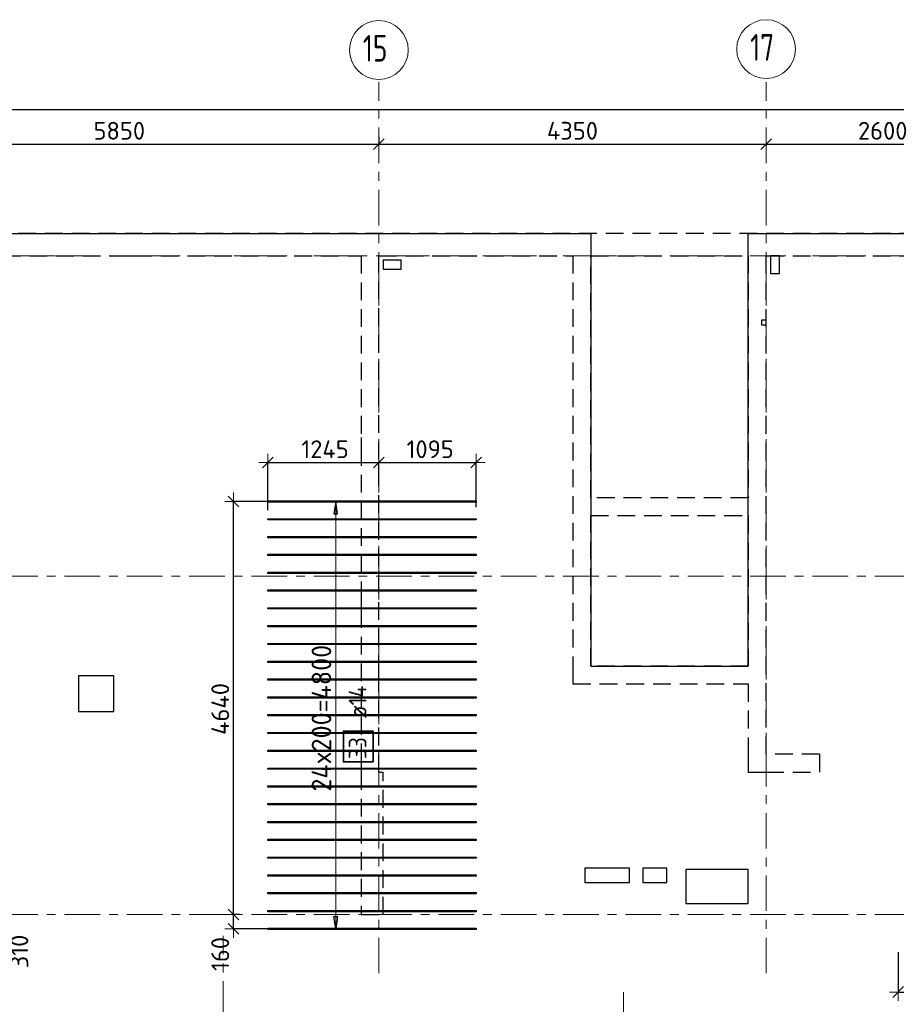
# Model space of a CAD drawing. Header units: metres. Extents: x -38 to 100, y -15 to 19.
# Tile 25 of 63: x 35 to 45, y 8 to 19. Entities that reach past the tile are written whole.
import ezdxf

# ---------------------------------------------------------------- set-up
doc = ezdxf.new("R2010")
doc.units = ezdxf.units.M
doc.header["$PDMODE"] = 65
for name, pattern in [('______11', [0.5, 0.4, -0.05, 0, -0.05]), ('______2', [0.27, 0.2, -0.07]), ('______5', [1.1, 0.8, -0.1, 0.1, -0.1])]:
    doc.linetypes.add(name, pattern=pattern)
for name, color, linetype, lineweight in [('XR$2$Осевая линия (1)', 7, '______5', 13), ('XR$2$Размерная линия (1)', 7, 'Continuous', 13), ('XR$3$Перекрытие (1)', 7, 'Continuous', 35), ('XR$3$Размерная линия (1)', 7, 'Continuous', 13), ('XR$5$Стена (1)', 7, 'Continuous', 35)]:
    doc.layers.add(name, color=color, linetype=linetype, lineweight=lineweight)
doc.layers.add('XR$3$Арм.стержн.Доп. Арм верхн.зоны Х', color=7, linetype='Continuous', lineweight=35, true_color=0x8c8cff)
doc.styles.add('ISOCPEUR', font='txt')
doc.dimstyles.new('DIMSTYLE_3', dxfattribs={"dimtxt": 0.2, "dimasz": 0.2, "dimexe": 0, "dimexo": 0, "dimgap": 0.1, "dimtad": 2, "dimdec": 0, "dimlfac": 1000, "dimrnd": 5, "dimzin": 12, "dimdsep": 46, "dimtxsty": 'ISOCPEUR', "dimblk1": 'ALL_ML_STRICH', "dimblk2": 'ALL_ML_STRICH', "dimsah": 1, "dimcen": 0, "dimclrd": 7, "dimclre": 256, "dimclrt": 7, "dimadec": 0, "dimazin": 0, "dimtfac": 1, "dimtdec": 0, "dimtix": 1, "dimtmove": 2, "dimatfit": 3, "dimfxl": 0, "dimtzin": 0, "dimlwd": 0, "dimlwe": -3, "dimarcsym": 0})
doc.dimstyles.new('DIMSTYLE_6', dxfattribs={"dimtxt": 0.2, "dimasz": 0.2, "dimexe": 0, "dimexo": 0, "dimgap": 0.1, "dimtad": 2, "dimdec": 0, "dimlfac": 1000, "dimrnd": 5, "dimzin": 12, "dimdsep": 46, "dimtxsty": 'ISOCPEUR', "dimblk1": 'ALL_ML_STRICH', "dimblk2": 'ALL_ML_STRICH', "dimsah": 1, "dimcen": 0, "dimclrd": 7, "dimclre": 256, "dimclrt": 7, "dimadec": 0, "dimazin": 0, "dimtfac": 1, "dimtdec": 0, "dimtix": 1, "dimtmove": 2, "dimatfit": 3, "dimfxl": 0, "dimtvp": 1.2, "dimtzin": 0, "dimlwd": 0, "dimlwe": -3, "dimarcsym": 0})
doc.dimstyles.new('DIMSTYLE_7', dxfattribs={"dimtxt": 0.2, "dimasz": 0.2, "dimexe": 0, "dimexo": 0, "dimgap": 0.1, "dimtad": 0, "dimdec": 0, "dimlfac": 1000, "dimrnd": 5, "dimzin": 12, "dimdsep": 46, "dimtxsty": 'ISOCPEUR', "dimblk1": 'ALL_ML_STRICH', "dimblk2": 'ALL_ML_STRICH', "dimsah": 1, "dimcen": 0, "dimclrd": 7, "dimclre": 256, "dimclrt": 7, "dimadec": 0, "dimazin": 0, "dimtfac": 1, "dimtdec": 0, "dimtix": 1, "dimtmove": 2, "dimatfit": 3, "dimfxl": 0, "dimtvp": 1.2, "dimtzin": 0, "dimlwd": 0, "dimlwe": -3, "dimarcsym": 0})

# ---------------------------------------------------------------- blocks, each defined once
blk = doc.blocks.new('ALL_ML_STRICH')
at = {"color": 0, "linetype": 'ByBlock', "lineweight": -2}
for p, q in [((-1, 0), (0.5, 0)), ((-0.3, -0.3), (0.3, 0.3)), ((0, -0.5), (0, 0.5))]:
    blk.add_line(p, q, dxfattribs=at)
blk = doc.blocks.new('*D19')
at = {"layer": 'DEFPOINTS', "color": 7, "linetype": 'Continuous', "lineweight": 13, "transparency": 33554687}
for p in [(0.5, 18.043), (0.5, 17.947), (61.6, 17.12)]:
    blk.add_point(p, dxfattribs=at)
at = {"layer": 'XR$2$Размерная линия (1)', "color": 9, "linetype": 'Continuous', "lineweight": -2, "true_color": 0xc7c7c7, "transparency": 33554687}
for p, q in [((0.5, 17.967), (0.5, 18.043)), ((61.6, 17.14), (61.6, 18.043))]:
    blk.add_line(p, q, dxfattribs=at)
at = {"layer": 'XR$2$Размерная линия (1)', "color": 7, "linetype": 'Continuous', "lineweight": -2, "transparency": 33554687}
blk.add_line((0.5, 18.043), (61.6, 18.043), dxfattribs=at)
at = {"layer": 'XR$2$Размерная линия (1)', "color": 7, "linetype": 'Continuous', "lineweight": 13, "transparency": 33554687, "xscale": 0.2, "yscale": 0.2, "zscale": 0.2, "rotation": 180}
blk.add_blockref('ALL_ML_STRICH', (0.5, 18.043), dxfattribs=at)
at = {"layer": 'XR$2$Размерная линия (1)', "color": 7, "linetype": 'Continuous', "lineweight": 13, "transparency": 33554687, "xscale": 0.2, "yscale": 0.2, "zscale": 0.2}
blk.add_blockref('ALL_ML_STRICH', (61.6, 18.043), dxfattribs=at)
at = {"layer": 'XR$2$Размерная линия (1)', "color": 7, "linetype": 'Continuous', "lineweight": 13, "transparency": 33554687, "insert": (31.1, 18.193), "char_height": 0.2, "width": 1, "attachment_point": 5, "style": 'ISOCPEUR'}
blk.add_mtext('\\A1;{61100}', dxfattribs=at)
blk = doc.blocks.new('*D28')
at = {"layer": 'DEFPOINTS', "color": 7, "linetype": 'Continuous', "lineweight": 13, "transparency": 33554687}
for p in [(32.85, 17.705), (38.7, 17.756), (32.85, 17.653)]:
    blk.add_point(p, dxfattribs=at)
at = {"layer": 'XR$2$Размерная линия (1)', "color": 9, "linetype": 'Continuous', "lineweight": -2, "true_color": 0xc7c7c7, "transparency": 33554687}
for p, q in [((38.7, 17.736), (38.7, 17.653)), ((32.85, 17.685), (32.85, 17.653))]:
    blk.add_line(p, q, dxfattribs=at)
at = {"layer": 'XR$2$Размерная линия (1)', "color": 7, "linetype": 'Continuous', "lineweight": -2, "transparency": 33554687}
blk.add_line((32.85, 17.653), (38.7, 17.653), dxfattribs=at)
at = {"layer": 'XR$2$Размерная линия (1)', "color": 7, "linetype": 'Continuous', "lineweight": 13, "transparency": 33554687, "xscale": 0.2, "yscale": 0.2, "zscale": 0.2, "rotation": 180}
blk.add_blockref('ALL_ML_STRICH', (32.85, 17.653), dxfattribs=at)
at = {"layer": 'XR$2$Размерная линия (1)', "color": 7, "linetype": 'Continuous', "lineweight": 13, "transparency": 33554687, "xscale": 0.2, "yscale": 0.2, "zscale": 0.2}
blk.add_blockref('ALL_ML_STRICH', (38.7, 17.653), dxfattribs=at)
at = {"layer": 'XR$2$Размерная линия (1)', "color": 7, "linetype": 'Continuous', "lineweight": 13, "transparency": 33554687, "insert": (35.785, 17.803), "char_height": 0.2, "width": 0.8, "attachment_point": 5, "style": 'ISOCPEUR'}
blk.add_mtext('\\A1;{5850}', dxfattribs=at)
blk = doc.blocks.new('*D29')
at = {"layer": 'DEFPOINTS', "color": 7, "linetype": 'Continuous', "lineweight": 13, "transparency": 33554687}
for p in [(38.7, 17.756), (38.7, 17.653), (43.05, 17.674)]:
    blk.add_point(p, dxfattribs=at)
at = {"layer": 'XR$2$Размерная линия (1)', "color": 9, "linetype": 'Continuous', "lineweight": -2, "true_color": 0xc7c7c7, "transparency": 33554687}
for p, q in [((38.7, 17.736), (38.7, 17.653)), ((43.05, 17.654), (43.05, 17.653))]:
    blk.add_line(p, q, dxfattribs=at)
at = {"layer": 'XR$2$Размерная линия (1)', "color": 7, "linetype": 'Continuous', "lineweight": -2, "transparency": 33554687}
blk.add_line((38.7, 17.653), (43.05, 17.653), dxfattribs=at)
at = {"layer": 'XR$2$Размерная линия (1)', "color": 7, "linetype": 'Continuous', "lineweight": 13, "transparency": 33554687, "xscale": 0.2, "yscale": 0.2, "zscale": 0.2, "rotation": 180}
blk.add_blockref('ALL_ML_STRICH', (38.7, 17.653), dxfattribs=at)
at = {"layer": 'XR$2$Размерная линия (1)', "color": 7, "linetype": 'Continuous', "lineweight": 13, "transparency": 33554687, "xscale": 0.2, "yscale": 0.2, "zscale": 0.2}
blk.add_blockref('ALL_ML_STRICH', (43.05, 17.653), dxfattribs=at)
at = {"layer": 'XR$2$Размерная линия (1)', "color": 7, "linetype": 'Continuous', "lineweight": 13, "transparency": 33554687, "insert": (40.875, 17.803), "char_height": 0.2, "width": 0.8, "attachment_point": 5, "style": 'ISOCPEUR'}
blk.add_mtext('\\A1;{4350}', dxfattribs=at)
blk = doc.blocks.new('*D30')
at = {"layer": 'DEFPOINTS', "color": 7, "linetype": 'Continuous', "lineweight": 13, "transparency": 33554687}
for p in [(43.05, 17.674), (43.05, 17.653), (45.65, 17.62)]:
    blk.add_point(p, dxfattribs=at)
at = {"layer": 'XR$2$Размерная линия (1)', "color": 9, "linetype": 'Continuous', "lineweight": -2, "true_color": 0xc7c7c7, "transparency": 33554687}
for p, q in [((43.05, 17.654), (43.05, 17.653)), ((45.65, 17.64), (45.65, 17.653))]:
    blk.add_line(p, q, dxfattribs=at)
at = {"layer": 'XR$2$Размерная линия (1)', "color": 7, "linetype": 'Continuous', "lineweight": -2, "transparency": 33554687}
blk.add_line((43.05, 17.653), (45.65, 17.653), dxfattribs=at)
at = {"layer": 'XR$2$Размерная линия (1)', "color": 7, "linetype": 'Continuous', "lineweight": 13, "transparency": 33554687, "xscale": 0.2, "yscale": 0.2, "zscale": 0.2, "rotation": 180}
blk.add_blockref('ALL_ML_STRICH', (43.05, 17.653), dxfattribs=at)
at = {"layer": 'XR$2$Размерная линия (1)', "color": 7, "linetype": 'Continuous', "lineweight": 13, "transparency": 33554687, "xscale": 0.2, "yscale": 0.2, "zscale": 0.2}
blk.add_blockref('ALL_ML_STRICH', (45.65, 17.653), dxfattribs=at)
at = {"layer": 'XR$2$Размерная линия (1)', "color": 7, "linetype": 'Continuous', "lineweight": 13, "transparency": 33554687, "insert": (44.36, 17.803), "char_height": 0.2, "width": 0.8, "attachment_point": 5, "style": 'ISOCPEUR'}
blk.add_mtext('\\A1;{2600}', dxfattribs=at)
blk = doc.blocks.new('*D168')
at = {"layer": 'DEFPOINTS', "color": 7, "linetype": 'Continuous', "lineweight": 13, "transparency": 33554687}
for p in [(34.336, 9), (34.085, 8.688), (34.408, 8.688)]:
    blk.add_point(p, dxfattribs=at)
at = {"layer": 'XR$3$Размерная линия (1)', "color": 9, "linetype": 'Continuous', "lineweight": -2, "true_color": 0xc7c7c7, "transparency": 33554687}
for p, q in [((34.356, 9), (34.408, 9)), ((34.105, 8.688), (34.408, 8.688))]:
    blk.add_line(p, q, dxfattribs=at)
at = {"layer": 'XR$3$Размерная линия (1)', "color": 7, "linetype": 'Continuous', "lineweight": -2, "transparency": 33554687}
blk.add_line((34.408, 8.688), (34.408, 9), dxfattribs=at)
at = {"layer": 'XR$3$Размерная линия (1)', "color": 7, "linetype": 'Continuous', "lineweight": 13, "transparency": 33554687, "xscale": 0.2, "yscale": 0.2, "zscale": 0.2}
for p, rotation in [((34.408, 9), 90), ((34.408, 8.688), 270)]:
    blk.add_blockref('ALL_ML_STRICH', p, dxfattribs=dict(at, rotation=rotation))
at = {"layer": 'XR$3$Размерная линия (1)', "color": 7, "linetype": 'Continuous', "lineweight": 13, "transparency": 33554687, "insert": (34.662, 8.585), "char_height": 0.2, "width": 0.6, "attachment_point": 5, "rotation": 90, "style": 'ISOCPEUR'}
blk.add_mtext('\\A1;{310}', dxfattribs=at)
blk = doc.blocks.new('*D177')
at = {"layer": 'DEFPOINTS', "color": 7, "linetype": 'Continuous', "lineweight": 13, "transparency": 33554687}
for p in [(37.154, 9), (37.069, 8.839), (37.546, 8.839)]:
    blk.add_point(p, dxfattribs=at)
at = {"layer": 'XR$3$Размерная линия (1)', "color": 9, "linetype": 'Continuous', "lineweight": -2, "true_color": 0xc7c7c7, "transparency": 33554687}
for p, q in [((37.134, 9), (37.069, 9)), ((37.526, 8.839), (37.069, 8.839))]:
    blk.add_line(p, q, dxfattribs=at)
at = {"layer": 'XR$3$Размерная линия (1)', "color": 7, "linetype": 'Continuous', "lineweight": -2, "transparency": 33554687}
blk.add_line((37.069, 8.839), (37.069, 9), dxfattribs=at)
at = {"layer": 'XR$3$Размерная линия (1)', "color": 7, "linetype": 'Continuous', "lineweight": 13, "transparency": 33554687, "xscale": 0.2, "yscale": 0.2, "zscale": 0.2}
for p, rotation in [((37.069, 9), 90), ((37.069, 8.839), 270)]:
    blk.add_blockref('ALL_ML_STRICH', p, dxfattribs=dict(at, rotation=rotation))
at = {"layer": 'XR$3$Размерная линия (1)', "color": 7, "linetype": 'Continuous', "lineweight": 13, "transparency": 33554687, "insert": (36.919, 8.557), "char_height": 0.2, "width": 0.6, "attachment_point": 5, "rotation": 90, "style": 'ISOCPEUR'}
blk.add_mtext('\\A1;{160}', dxfattribs=at)
blk = doc.blocks.new('*D178')
at = {"layer": 'DEFPOINTS', "color": 7, "linetype": 'Continuous', "lineweight": 13, "transparency": 33554687}
for p in [(37.538, 13.639), (37.069, 9), (37.154, 9)]:
    blk.add_point(p, dxfattribs=at)
at = {"layer": 'XR$3$Размерная линия (1)', "color": 9, "linetype": 'Continuous', "lineweight": -2, "true_color": 0xc7c7c7, "transparency": 33554687}
for p, q in [((37.518, 13.639), (37.069, 13.639)), ((37.134, 9), (37.069, 9))]:
    blk.add_line(p, q, dxfattribs=at)
at = {"layer": 'XR$3$Размерная линия (1)', "color": 7, "linetype": 'Continuous', "lineweight": -2, "transparency": 33554687}
blk.add_line((37.069, 9), (37.069, 13.639), dxfattribs=at)
at = {"layer": 'XR$3$Размерная линия (1)', "color": 7, "linetype": 'Continuous', "lineweight": 13, "transparency": 33554687, "xscale": 0.2, "yscale": 0.2, "zscale": 0.2}
for p, rotation in [((37.069, 13.639), 90), ((37.069, 9), 270)]:
    blk.add_blockref('ALL_ML_STRICH', p, dxfattribs=dict(at, rotation=rotation))
at = {"layer": 'XR$3$Размерная линия (1)', "color": 7, "linetype": 'Continuous', "lineweight": 13, "transparency": 33554687, "insert": (36.919, 11.309), "char_height": 0.2, "width": 0.8, "attachment_point": 5, "rotation": 90, "style": 'ISOCPEUR'}
blk.add_mtext('\\A1;{4640}', dxfattribs=at)
blk = doc.blocks.new('*D179')
at = {"layer": 'DEFPOINTS', "color": 7, "linetype": 'Continuous', "lineweight": 13, "transparency": 33554687}
for p in [(37.453, 14.076), (38.7, 13.863), (37.453, 13.52)]:
    blk.add_point(p, dxfattribs=at)
at = {"layer": 'XR$3$Размерная линия (1)', "color": 9, "linetype": 'Continuous', "lineweight": -2, "true_color": 0xc7c7c7, "transparency": 33554687}
for p, q in [((37.453, 13.54), (37.453, 14.076)), ((38.7, 13.883), (38.7, 14.076))]:
    blk.add_line(p, q, dxfattribs=at)
at = {"layer": 'XR$3$Размерная линия (1)', "color": 7, "linetype": 'Continuous', "lineweight": -2, "transparency": 33554687}
blk.add_line((37.453, 14.076), (38.7, 14.076), dxfattribs=at)
at = {"layer": 'XR$3$Размерная линия (1)', "color": 7, "linetype": 'Continuous', "lineweight": 13, "transparency": 33554687, "xscale": 0.2, "yscale": 0.2, "zscale": 0.2, "rotation": 180}
blk.add_blockref('ALL_ML_STRICH', (37.453, 14.076), dxfattribs=at)
at = {"layer": 'XR$3$Размерная линия (1)', "color": 7, "linetype": 'Continuous', "lineweight": 13, "transparency": 33554687, "xscale": 0.2, "yscale": 0.2, "zscale": 0.2}
blk.add_blockref('ALL_ML_STRICH', (38.7, 14.076), dxfattribs=at)
at = {"layer": 'XR$3$Размерная линия (1)', "color": 7, "linetype": 'Continuous', "lineweight": 13, "transparency": 33554687, "insert": (38.096, 14.226), "char_height": 0.2, "width": 0.8, "attachment_point": 5, "style": 'ISOCPEUR'}
blk.add_mtext('\\A1;{1245}', dxfattribs=at)
blk = doc.blocks.new('*D180')
at = {"layer": 'DEFPOINTS', "color": 7, "linetype": 'Continuous', "lineweight": 13, "transparency": 33554687}
for p in [(38.7, 14.076), (38.7, 13.863), (39.793, 13.555)]:
    blk.add_point(p, dxfattribs=at)
at = {"layer": 'XR$3$Размерная линия (1)', "color": 9, "linetype": 'Continuous', "lineweight": -2, "true_color": 0xc7c7c7, "transparency": 33554687}
for p, q in [((38.7, 13.883), (38.7, 14.076)), ((39.793, 13.575), (39.793, 14.076))]:
    blk.add_line(p, q, dxfattribs=at)
at = {"layer": 'XR$3$Размерная линия (1)', "color": 7, "linetype": 'Continuous', "lineweight": -2, "transparency": 33554687}
blk.add_line((38.7, 14.076), (39.793, 14.076), dxfattribs=at)
at = {"layer": 'XR$3$Размерная линия (1)', "color": 7, "linetype": 'Continuous', "lineweight": 13, "transparency": 33554687, "xscale": 0.2, "yscale": 0.2, "zscale": 0.2, "rotation": 180}
blk.add_blockref('ALL_ML_STRICH', (38.7, 14.076), dxfattribs=at)
at = {"layer": 'XR$3$Размерная линия (1)', "color": 7, "linetype": 'Continuous', "lineweight": 13, "transparency": 33554687, "xscale": 0.2, "yscale": 0.2, "zscale": 0.2}
blk.add_blockref('ALL_ML_STRICH', (39.793, 14.076), dxfattribs=at)
at = {"layer": 'XR$3$Размерная линия (1)', "color": 7, "linetype": 'Continuous', "lineweight": 13, "transparency": 33554687, "insert": (39.276, 14.226), "char_height": 0.2, "width": 0.8, "attachment_point": 5, "style": 'ISOCPEUR'}
blk.add_mtext('\\A1;{1095}', dxfattribs=at)
blk = doc.blocks.new('*D274')
at = {"layer": 'DEFPOINTS', "color": 7, "linetype": 'Continuous', "lineweight": 13, "transparency": 33554687}
for p in [(44.535, 8.596), (45.65, 8.257), (44.535, 8.13)]:
    blk.add_point(p, dxfattribs=at)
at = {"layer": 'XR$3$Размерная линия (1)', "color": 9, "linetype": 'Continuous', "lineweight": -2, "true_color": 0xc7c7c7, "transparency": 33554687}
for p, q in [((44.535, 8.576), (44.535, 8.13)), ((45.65, 8.237), (45.65, 8.13))]:
    blk.add_line(p, q, dxfattribs=at)
at = {"layer": 'XR$3$Размерная линия (1)', "color": 7, "linetype": 'Continuous', "lineweight": -2, "transparency": 33554687}
blk.add_line((44.535, 8.13), (45.65, 8.13), dxfattribs=at)
at = {"layer": 'XR$3$Размерная линия (1)', "color": 7, "linetype": 'Continuous', "lineweight": 13, "transparency": 33554687, "xscale": 0.2, "yscale": 0.2, "zscale": 0.2, "rotation": 180}
blk.add_blockref('ALL_ML_STRICH', (44.535, 8.13), dxfattribs=at)
at = {"layer": 'XR$3$Размерная линия (1)', "color": 7, "linetype": 'Continuous', "lineweight": 13, "transparency": 33554687, "xscale": 0.2, "yscale": 0.2, "zscale": 0.2}
blk.add_blockref('ALL_ML_STRICH', (45.65, 8.13), dxfattribs=at)
at = {"layer": 'XR$3$Размерная линия (1)', "color": 7, "linetype": 'Continuous', "lineweight": 13, "transparency": 33554687, "insert": (45.162, 8.28), "char_height": 0.2, "width": 0.8, "attachment_point": 5, "style": 'ISOCPEUR'}
blk.add_mtext('\\A1;{1115}', dxfattribs=at)

msp = doc.modelspace()

# ---------------------------------------------------------------- linework, layer by layer
at = {"layer": 'XR$2$Осевая линия (1)', "color": 253, "linetype": '______11', "lineweight": 13, "true_color": 0xa0a0a0, "transparency": 33554687}
for p, q in [((38.7, 8.34), (38.7, 18.35)), ((43.05, 8.34), (43.05, 18.35)), ((-2.63, 16.4), (62.6, 16.4)), ((-2.63, 12.8), (62.6, 12.8)), ((-2.63, 9), (62.6, 9)), ((36.95, -2.65), (36.95, 8.76)), ((41.45, -2.65), (41.45, 8.13))]:
    msp.add_line(p, q, dxfattribs=at)
at = {"layer": 'XR$2$Осевая линия (1)', "color": 7, "linetype": 'Continuous', "lineweight": 13, "transparency": 33554687}
for centre in [(38.7004, 18.7101), (43.0504, 18.7201)]:
    msp.add_circle(centre, 0.3304, dxfattribs=at)
at = {"layer": 'XR$3$Арм.стержн.Доп. Арм верхн.зоны Х', "color": 253, "linetype": 'Continuous', "lineweight": -3, "true_color": 0xa0a0a0, "transparency": 33554687}
for p, q in [((38.2154, 13.6388), (38.1154, 13.6388)), ((38.2154, 13.6388), (38.3154, 13.6388)), ((38.2154, 8.8388), (38.1154, 8.8388)), ((38.2154, 8.8388), (38.3154, 8.8388))]:
    msp.add_line(p, q, dxfattribs=at)
at = {"layer": 'XR$3$Арм.стержн.Доп. Арм верхн.зоны Х', "color": 7, "linetype": 'Continuous', "lineweight": 25, "transparency": 33554687}
for p, q in [((38.2154, 13.6388), (38.1954, 13.4988)), ((38.2354, 13.4988), (38.2154, 13.6388)), ((38.1954, 13.4988), (38.2354, 13.4988)), ((38.2154, 8.8388), (38.1954, 8.9788)), ((38.1954, 8.9788), (38.2354, 8.9788)), ((38.2354, 8.9788), (38.2154, 8.8388))]:
    msp.add_line(p, q, dxfattribs=at)
at = {"layer": 'XR$3$Арм.стержн.Доп. Арм верхн.зоны Х', "color": 7, "linetype": 'Continuous', "lineweight": 13, "transparency": 33554687}
for p, q in [((38.2154, 13.6388), (38.2154, 13.6388)), ((38.2154, 8.8388), (38.2154, 13.6388)), ((38.2154, 8.8388), (38.2154, 8.8388))]:
    msp.add_line(p, q, dxfattribs=at)
at = {"layer": 'XR$3$Арм.стержн.Доп. Арм верхн.зоны Х', "color": 7, "linetype": 'Continuous', "lineweight": 25, "transparency": 33554687}
for points in [[(39.7927, 13.6318), (37.4527, 13.6318), (37.4527, 13.6458), (39.7927, 13.6458), (39.7927, 13.6318)], [(39.7927, 13.4318), (37.4527, 13.4318), (37.4527, 13.4458), (39.7927, 13.4458), (39.7927, 13.4318)], [(39.7927, 13.2318), (37.4527, 13.2318), (37.4527, 13.2458), (39.7927, 13.2458), (39.7927, 13.2318)], [(39.7927, 13.0318), (37.4527, 13.0318), (37.4527, 13.0458), (39.7927, 13.0458), (39.7927, 13.0318)], [(39.7927, 12.8318), (37.4527, 12.8318), (37.4527, 12.8458), (39.7927, 12.8458), (39.7927, 12.8318)], [(39.7927, 12.6318), (37.4527, 12.6318), (37.4527, 12.6458), (39.7927, 12.6458), (39.7927, 12.6318)], [(39.7927, 12.4318), (37.4527, 12.4318), (37.4527, 12.4458), (39.7927, 12.4458), (39.7927, 12.4318)], [(39.7927, 12.2318), (37.4527, 12.2318), (37.4527, 12.2458), (39.7927, 12.2458), (39.7927, 12.2318)], [(39.7927, 12.0318), (37.4527, 12.0318), (37.4527, 12.0458), (39.7927, 12.0458), (39.7927, 12.0318)], [(39.7927, 11.8318), (37.4527, 11.8318), (37.4527, 11.8458), (39.7927, 11.8458), (39.7927, 11.8318)], [(39.7927, 11.6318), (37.4527, 11.6318), (37.4527, 11.6458), (39.7927, 11.6458), (39.7927, 11.6318)], [(39.7927, 11.4318), (37.4527, 11.4318), (37.4527, 11.4458), (39.7927, 11.4458), (39.7927, 11.4318)], [(39.7927, 11.2318), (37.4527, 11.2318), (37.4527, 11.2458), (39.7927, 11.2458), (39.7927, 11.2318)], [(39.7927, 11.0318), (37.4527, 11.0318), (37.4527, 11.0458), (39.7927, 11.0458), (39.7927, 11.0318)], [(39.7927, 10.8318), (37.4527, 10.8318), (37.4527, 10.8458), (39.7927, 10.8458), (39.7927, 10.8318)], [(39.7927, 10.6318), (37.4527, 10.6318), (37.4527, 10.6458), (39.7927, 10.6458), (39.7927, 10.6318)], [(39.7927, 10.4318), (37.4527, 10.4318), (37.4527, 10.4458), (39.7927, 10.4458), (39.7927, 10.4318)], [(39.7927, 10.2318), (37.4527, 10.2318), (37.4527, 10.2458), (39.7927, 10.2458), (39.7927, 10.2318)], [(39.7927, 10.0318), (37.4527, 10.0318), (37.4527, 10.0458), (39.7927, 10.0458), (39.7927, 10.0318)], [(39.7927, 9.8318), (37.4527, 9.8318), (37.4527, 9.8458), (39.7927, 9.8458), (39.7927, 9.8318)], [(39.7927, 9.6318), (37.4527, 9.6318), (37.4527, 9.6458), (39.7927, 9.6458), (39.7927, 9.6318)], [(39.7927, 9.4318), (37.4527, 9.4318), (37.4527, 9.4458), (39.7927, 9.4458), (39.7927, 9.4318)], [(39.7927, 9.2318), (37.4527, 9.2318), (37.4527, 9.2458), (39.7927, 9.2458), (39.7927, 9.2318)], [(39.7927, 9.0318), (37.4527, 9.0318), (37.4527, 9.0458), (39.7927, 9.0458), (39.7927, 9.0318)], [(39.7927, 8.8318), (37.4527, 8.8318), (37.4527, 8.8458), (39.7927, 8.8458), (39.7927, 8.8318)]]:
    msp.add_lwpolyline(points, dxfattribs=at)
at = {"layer": 'XR$3$Арм.стержн.Доп. Арм верхн.зоны Х', "color": 7, "linetype": 'Continuous', "lineweight": 35, "transparency": 33554687}
msp.add_lwpolyline([(38.635, 10.7134), (38.635, 11.06), (38.3017, 11.06), (38.3017, 10.7134), (38.635, 10.7134)], dxfattribs=at)
at = {"layer": 'XR$3$Перекрытие (1)', "color": 7, "linetype": 'Continuous', "lineweight": 25, "transparency": 33554687}
for p, q in [((32.725, 16.65), (41.0797, 16.65)), ((41.0797, 16.65), (41.0797, 11.79)), ((42.85, 11.79), (42.85, 16.65)), ((42.85, 16.65), (45.85, 16.65)), ((43.1, 16.4), (43.1, 16.2)), ((43.2, 16.4), (43.1, 16.4)), ((43.2, 16.2), (43.2, 16.4)), ((38.75, 16.35), (38.75, 16.25)), ((38.95, 16.35), (38.75, 16.35)), ((38.95, 16.25), (38.95, 16.35)), ((38.75, 16.25), (38.95, 16.25)), ((43.1, 16.2), (43.2, 16.2)), ((43, 15.675), (43, 15.625)), ((43.05, 15.675), (43, 15.675)), ((43, 15.625), (43.05, 15.625)), ((43.05, 15.625), (43.05, 15.675)), ((41.0797, 11.79), (42.85, 11.79)), ((35.325, 11.68), (35.325, 11.28)), ((35.725, 11.68), (35.325, 11.68)), ((35.725, 11.28), (35.725, 11.68)), ((35.325, 11.28), (35.725, 11.28)), ((41.0147, 9.52), (41.0147, 9.36)), ((41.5147, 9.52), (41.0147, 9.52)), ((41.5147, 9.36), (41.5147, 9.52)), ((41.665, 9.52), (41.665, 9.36)), ((41.935, 9.52), (41.665, 9.52)), ((41.935, 9.36), (41.935, 9.52)), ((42.15, 9.505), (42.15, 9.125)), ((42.85, 9.505), (42.15, 9.505)), ((42.85, 9.125), (42.85, 9.505)), ((41.0147, 9.36), (41.5147, 9.36)), ((41.665, 9.36), (41.935, 9.36)), ((42.15, 9.125), (42.85, 9.125))]:
    msp.add_line(p, q, dxfattribs=at)
at = {"layer": 'XR$5$Стена (1)', "color": 253, "linetype": '______2', "lineweight": -3, "true_color": 0xa0a0a0, "transparency": 33554687}
for p, q in [((45.65, 16.65), (32.95, 16.65)), ((32.975, 16.4), (35.83, 16.4)), ((35.83, 16.4), (35.95, 16.4)), ((35.95, 16.4), (38.5, 16.4)), ((38.5, 16.4), (38.5, 14.3595)), ((38.7, 11.71), (38.7, 16.4)), ((38.7, 16.4), (40.8797, 16.4)), ((40.8797, 16.4), (40.8797, 11.79)), ((41.0797, 13.68), (41.0797, 16.4)), ((41.0797, 16.4), (42.85, 16.4)), ((42.85, 16.4), (42.85, 13.68)), ((43.05, 10.8), (43.05, 16.4)), ((43.05, 16.4), (45.65, 16.4)), ((38.5, 14.3595), (38.5, 14.2395)), ((38.5, 14.2395), (38.5, 12.5395)), ((42.85, 13.68), (41.0797, 13.68)), ((41.0797, 13.48), (42.85, 13.48)), ((41.0797, 11.79), (41.0797, 13.48)), ((42.85, 13.48), (42.85, 11.79)), ((38.5, 12.5395), (38.5, 12.4195)), ((38.5, 12.4195), (38.5, 10.7195)), ((40.8797, 11.79), (40.8797, 11.71)), ((42.85, 11.79), (41.0797, 11.79)), ((38.7, 11.59), (38.7, 11.71)), ((40.8797, 11.71), (40.8797, 11.59)), ((38.7, 10.6), (38.7, 11.59)), ((40.8797, 11.59), (42.85, 11.59)), ((42.85, 11.59), (42.85, 10.8)), ((42.85, 10.8), (42.85, 10.6)), ((43.65, 10.8), (43.05, 10.8)), ((43.65, 10.8), (43.65, 10.6)), ((38.5, 10.7195), (38.5, 10.5995)), ((38.5, 10.5995), (38.5, 8.9995)), ((38.7, 10.6), (38.75, 10.6)), ((38.75, 8.9995), (38.75, 10.6)), ((42.85, 10.6), (43.05, 10.6)), ((43.05, 10.6), (43.65, 10.6)), ((38.5, 8.9995), (38.75, 8.9995))]:
    msp.add_line(p, q, dxfattribs=at)

# ---------------------------------------------------------------- texts
at = {"layer": 'XR$2$Осевая линия (1)', "color": 7, "linetype": 'Continuous', "lineweight": 13, "transparency": 33554687, "char_height": 0.3, "width": 0.472281, "attachment_point": 7, "style": 'ISOCPEUR'}
for s, insert in [('\\W0.75;15', (38.5204, 18.5796)), ('\\W0.75;17', (42.8704, 18.5896))]:
    msp.add_mtext(s, dxfattribs=dict(at, insert=insert))
at = {"layer": 'XR$3$Арм.стержн.Доп. Арм верхн.зоны Х', "color": 7, "linetype": 'Continuous', "lineweight": 13, "transparency": 33554687, "insert": (38.1654, 10.3808), "char_height": 0.22, "width": 1.843941, "attachment_point": 7, "rotation": 90, "style": 'ISOCPEUR'}
msp.add_mtext('\\W0.97;24x200=4800', dxfattribs=at)
at = {"layer": 'XR$3$Арм.стержн.Доп. Арм верхн.зоны Х', "color": 7, "linetype": 'Continuous', "lineweight": 25, "transparency": 33554687, "char_height": 0.2, "attachment_point": 7, "rotation": 90, "style": 'ISOCPEUR'}
for s, insert, width in [('\\W0.89; ø14 ', (38.5617, 11.0934), 0.769432), ('\\W0.87;33', (38.5617, 10.7467), 0.367208)]:
    msp.add_mtext(s, dxfattribs=dict(at, insert=insert, width=width))

# ---------------------------------------------------------------- dimensions: what is measured, and where the dimension line sits
at = {"layer": 'XR$2$Размерная линия (1)', "color": 7, "linetype": 'Continuous', "lineweight": 13, "transparency": 33554687}
for base, p1, p2, picture, middle in [((61.6, 18.0429), (0.5, 17.9668), (61.6, 17.1397), '*D19', (31.1, 18.1929)), ((38.7, 17.6528), (32.85, 17.6852), (38.7, 17.7356), '*D28', (35.785, 17.8028)), ((43.05, 17.6528), (38.7, 17.7356), (43.05, 17.6544), '*D29', (40.875, 17.8028)), ((45.65, 17.6528), (43.05, 17.6544), (45.65, 17.6402), '*D30', (44.36, 17.8028))]:
    dim = msp.add_linear_dim(base=base, p1=p1, p2=p2, dimstyle='DIMSTYLE_3', override={"dimpost": '<>', "dimclrd": 7, "dimclre": 9, "dimclrt": 7, "dimlwd": 0, "dimlwe": 65533}, dxfattribs=at)
    dim.commit()
    dim.dimension.update_dxf_attribs({"geometry": picture, "text_midpoint": middle, "dimtype": 160})
at = {"layer": 'XR$3$Размерная линия (1)', "color": 7, "linetype": 'Continuous', "lineweight": 13, "transparency": 33554687}
for base, p1, p2, picture, middle in [((38.7, 14.0763), (37.4527, 13.5405), (38.7, 13.8825), '*D179', (38.0963, 14.2263)), ((39.7927, 14.0763), (38.7, 13.8825), (39.7927, 13.5747), '*D180', (39.2763, 14.2263)), ((45.65, 8.1302), (44.5349, 8.5764), (45.65, 8.2373), '*D274', (45.1625, 8.2802))]:
    dim = msp.add_linear_dim(base=base, p1=p1, p2=p2, dimstyle='DIMSTYLE_3', override={"dimpost": '<>', "dimclrd": 7, "dimclre": 9, "dimclrt": 7, "dimlwd": 0, "dimlwe": 65533}, dxfattribs=at)
    dim.commit()
    dim.dimension.update_dxf_attribs({"geometry": picture, "text_midpoint": middle, "dimtype": 160})
for base, p1, p2, dimstyle, picture, middle in [((37.069, 13.6388), (37.1337, 9), (37.5178, 13.6388), 'DIMSTYLE_3', '*D178', (36.919, 11.3094)), ((34.4076, 9), (34.1047, 8.6881), (34.3565, 9), 'DIMSTYLE_7', '*D168', (34.662, 8.5846)), ((37.069, 9), (37.5256, 8.8388), (37.1337, 9), 'DIMSTYLE_6', '*D177', (36.9193, 8.5569))]:
    dim = msp.add_linear_dim(base=base, p1=p1, p2=p2, angle=90, dimstyle=dimstyle, override={"dimpost": '<>', "dimclrd": 7, "dimclre": 9, "dimclrt": 7, "dimlwd": 0, "dimlwe": 65533}, dxfattribs=at)
    dim.commit()
    dim.dimension.update_dxf_attribs({"geometry": picture, "text_midpoint": middle, "dimtype": 160})

doc.saveas('drawing.dxf')
